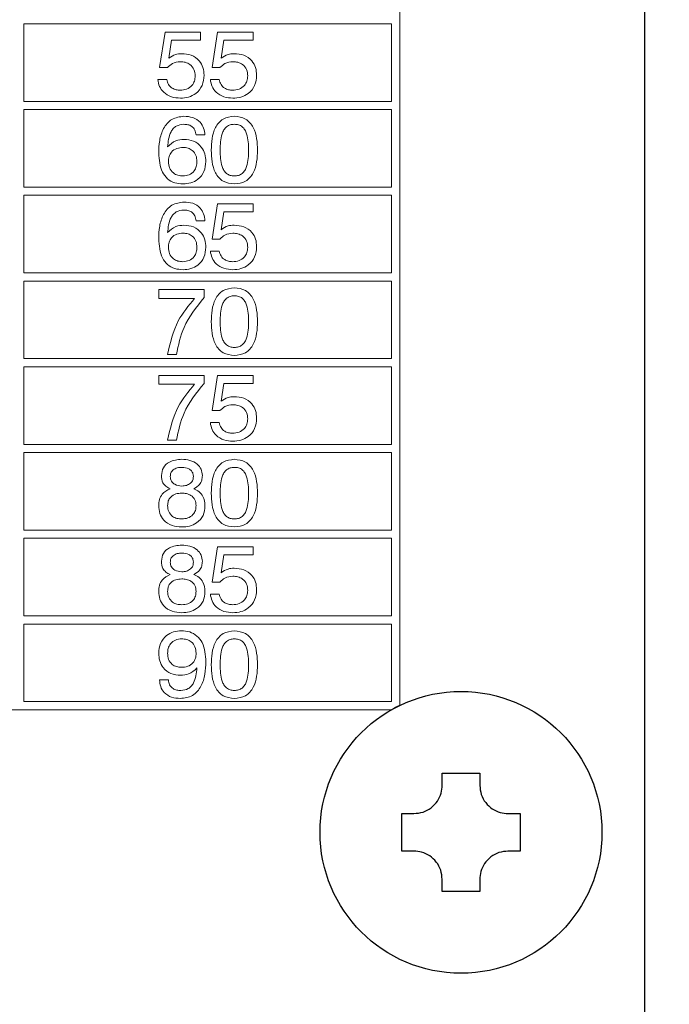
# Model space of a CAD drawing. Header units: millimetres. Extents: x 28 to 178, y 29 to 265.
# Tile 17 of 92: x 85 to 101, y 100 to 125. Entities that reach past the tile are written whole.
import ezdxf

# ---------------------------------------------------------------- set-up
doc = ezdxf.new("R2010")
doc.units = ezdxf.units.MM
doc.layers.add('TEXT', color=4, linetype='Continuous', lineweight=5)
doc.layers.add('標註文字', color=3, linetype='Continuous')
doc.styles.add('SLDTEXTSTYLE3', font='kaiu.ttf')
doc.dimstyles.new('SLDDIMSTYLE1', dxfattribs={"dimtxt": 2.5, "dimasz": 2.824978, "dimexe": 0, "dimexo": 0.0625, "dimtad": 1, "dimrnd": 1e-09, "dimzin": 12, "dimdsep": 46, "dimtxsty": 'SLDTEXTSTYLE3', "dimsah": 1, "dimcen": 0.09, "dimadec": 0, "dimazin": 3, "dimtfac": 1, "dimtofl": 0, "dimtmove": 0, "dimatfit": 3, "dimfxl": 0, "dimfrac": 2, "dimtolj": 1, "dimtzin": 12, "dimarcsym": 0})

# ---------------------------------------------------------------- blocks, each defined once
blk = doc.blocks.new('_D_3')
at = {"layer": '標註文字', "transparency": 16777216}
for p, q in [((43.144, 117.112), (43.144, 79.445)), ((105.144, 117.112), (105.144, 79.445)), ((43.144, 80.445), (105.144, 80.445))]:
    blk.add_line(p, q, dxfattribs=at)
for points in [[(43.144, 80.445), (45.969, 80.01), (45.969, 80.88)], [(105.144, 80.445), (102.319, 80.88), (102.319, 80.01)]]:
    blk.add_solid(points, dxfattribs=at)
at = {"layer": '標註文字', "transparency": 16777216, "insert": (71.801, 83.567, 7.275), "char_height": 2.5, "attachment_point": 1, "style": 'SLDTEXTSTYLE3'}
blk.add_mtext('62', dxfattribs=at)

msp = doc.modelspace()

# ---------------------------------------------------------------- linework, layer by layer
at = {"color": 7, "linetype": 'Continuous', "lineweight": 30}
for p, q in [((100.144, 93.112), (100.144, 145.112)), ((95.184, 106.062), (96.104, 106.062)), ((95.184, 105.762), (95.184, 106.062)), ((96.104, 106.062), (96.104, 105.762)), ((94.194, 105.072), (94.494, 105.072)), ((94.194, 104.152), (94.194, 105.072)), ((96.794, 105.072), (97.094, 105.072)), ((97.094, 105.072), (97.094, 104.152)), ((94.494, 104.152), (94.194, 104.152)), ((97.094, 104.152), (96.794, 104.152)), ((95.184, 103.162), (95.184, 103.462)), ((96.104, 103.462), (96.104, 103.162)), ((96.104, 103.162), (95.184, 103.162))]:
    msp.add_line(p, q, dxfattribs=at)
msp.add_circle((95.644, 104.612), 3.45)
msp.add_arc((95.644, 104.612), 3.45, 115.7715, 119.5918, dxfattribs=at)
for points, knots in [([(94.494, 105.072), (94.569, 105.079), (94.718, 105.093), (94.922, 105.205), (95.076, 105.37), (95.169, 105.565), (95.179, 105.699), (95.184, 105.762)], [0, 0, 0, 0, 0.209527, 0.419563, 0.622691, 0.822534, 1, 1, 1, 1]), ([(96.104, 105.762), (96.111, 105.687), (96.125, 105.538), (96.238, 105.334), (96.403, 105.18), (96.597, 105.088), (96.731, 105.077), (96.794, 105.072)], [0, 0, 0, 0, 0.209527, 0.419564, 0.622692, 0.822535, 1, 1, 1, 1]), ([(95.184, 103.462), (95.177, 103.537), (95.164, 103.686), (95.051, 103.89), (94.886, 104.044), (94.691, 104.136), (94.557, 104.147), (94.494, 104.152)], [0, 0, 0, 0, 0.209527, 0.419564, 0.622692, 0.822535, 1, 1, 1, 1]), ([(96.794, 104.152), (96.72, 104.145), (96.57, 104.131), (96.367, 104.019), (96.212, 103.854), (96.12, 103.659), (96.109, 103.525), (96.104, 103.462)], [0, 0, 0, 0, 0.209527, 0.419563, 0.622691, 0.822534, 1, 1, 1, 1])]:
    msp.add_open_spline(points, degree=3, knots=knots, dxfattribs=at)
at = {"layer": 'TEXT'}
for p, q in [((94.144, 107.719), (94.144, 144.112)), ((84.944, 124.412), (93.944, 124.412)), ((84.944, 122.512), (84.944, 124.412)), ((88.267, 123.339), (88.401, 124.203)), ((88.401, 124.203), (89.272, 124.203)), ((89.272, 124.203), (89.272, 124.007)), ((89.553, 123.339), (89.687, 124.203)), ((89.687, 124.203), (90.558, 124.203)), ((90.558, 124.203), (90.558, 124.007)), ((93.944, 122.512), (93.944, 124.412)), ((88.558, 124.007), (88.492, 123.57)), ((89.272, 124.007), (88.558, 124.007)), ((89.844, 124.007), (89.777, 123.57)), ((90.558, 124.007), (89.844, 124.007)), ((88.46, 123.339), (88.267, 123.339)), ((89.746, 123.339), (89.553, 123.339)), ((88.224, 123.046), (88.442, 123.046)), ((89.51, 123.046), (89.728, 123.046)), ((93.944, 122.512), (84.944, 122.512)), ((84.944, 120.412), (84.944, 122.312)), ((84.944, 122.312), (93.944, 122.312)), ((93.944, 120.412), (93.944, 122.312)), ((89.379, 121.689), (89.161, 121.689)), ((93.944, 120.412), (84.944, 120.412)), ((84.944, 118.312), (84.944, 120.212)), ((84.944, 120.212), (93.944, 120.212)), ((93.944, 118.312), (93.944, 120.212)), ((89.553, 119.139), (89.687, 120.003)), ((89.687, 120.003), (90.558, 120.003)), ((90.558, 120.003), (90.558, 119.807)), ((89.844, 119.807), (89.777, 119.37)), ((90.558, 119.807), (89.844, 119.807)), ((89.379, 119.589), (89.161, 119.589)), ((89.746, 119.139), (89.553, 119.139)), ((89.51, 118.846), (89.728, 118.846)), ((93.944, 118.312), (84.944, 118.312)), ((84.944, 118.112), (93.944, 118.112)), ((84.944, 116.212), (84.944, 118.112)), ((88.246, 117.903), (89.357, 117.903)), ((88.246, 117.685), (88.246, 117.903)), ((89.357, 117.903), (89.357, 117.705)), ((93.944, 116.212), (93.944, 118.112)), ((89.125, 117.685), (88.246, 117.685)), ((88.682, 116.312), (88.464, 116.312)), ((93.944, 116.212), (84.944, 116.212)), ((84.944, 116.012), (93.944, 116.012)), ((84.944, 114.112), (84.944, 116.012)), ((93.944, 114.112), (93.944, 116.012)), ((88.246, 115.803), (89.357, 115.803)), ((88.246, 115.585), (88.246, 115.803)), ((89.357, 115.803), (89.357, 115.605)), ((89.553, 114.939), (89.687, 115.803)), ((89.687, 115.803), (90.558, 115.803)), ((90.558, 115.803), (90.558, 115.607)), ((89.125, 115.585), (88.246, 115.585)), ((89.844, 115.607), (89.777, 115.17)), ((90.558, 115.607), (89.844, 115.607)), ((89.746, 114.939), (89.553, 114.939)), ((89.51, 114.646), (89.728, 114.646)), ((93.944, 114.112), (84.944, 114.112)), ((88.682, 114.212), (88.464, 114.212)), ((84.944, 112.012), (84.944, 113.912)), ((84.944, 113.912), (93.944, 113.912)), ((93.944, 112.012), (93.944, 113.912)), ((93.944, 112.012), (84.944, 112.012)), ((84.944, 109.912), (84.944, 111.812)), ((84.944, 111.812), (93.944, 111.812)), ((93.944, 109.912), (93.944, 111.812)), ((89.553, 110.739), (89.687, 111.603)), ((89.687, 111.603), (90.558, 111.603)), ((89.844, 111.407), (89.777, 110.97)), ((90.558, 111.407), (89.844, 111.407)), ((90.558, 111.603), (90.558, 111.407)), ((89.746, 110.739), (89.553, 110.739)), ((89.51, 110.446), (89.728, 110.446)), ((93.944, 109.912), (84.944, 109.912)), ((84.944, 107.812), (84.944, 109.712)), ((84.944, 109.712), (93.944, 109.712)), ((93.944, 107.812), (93.944, 109.712)), ((88.267, 108.348), (88.485, 108.348)), ((84.944, 107.812), (93.944, 107.812)), ((71.848, 107.612), (93.941, 107.612))]:
    msp.add_line(p, q, dxfattribs=at)
for points, knots in [([(88.773, 123.484), (88.705, 123.476), (88.584, 123.462), (88.498, 123.377), (88.46, 123.339)], [0, 0, 0, 0, 0.559194, 1, 1, 1, 1]), ([(88.492, 123.57), (88.545, 123.606), (88.64, 123.671), (88.754, 123.677), (88.805, 123.68)], [0, 0, 0, 0, 0.55877, 1, 1, 1, 1]), ([(89.139, 123.134), (89.135, 123.188), (89.125, 123.296), (89.026, 123.418), (88.899, 123.476), (88.815, 123.481), (88.773, 123.484)], [0, 0, 0, 0, 0.280046, 0.558894, 0.77916, 1, 1, 1, 1]), ([(88.805, 123.68), (88.886, 123.674), (89.047, 123.661), (89.238, 123.526), (89.344, 123.343), (89.353, 123.216), (89.357, 123.152)], [0, 0, 0, 0, 0.280328, 0.559442, 0.779441, 1, 1, 1, 1]), ([(90.059, 123.484), (89.991, 123.476), (89.87, 123.462), (89.784, 123.377), (89.746, 123.339)], [0, 0, 0, 0, 0.559175, 1, 1, 1, 1]), ([(89.777, 123.57), (89.831, 123.606), (89.926, 123.671), (90.04, 123.677), (90.091, 123.68)], [0, 0, 0, 0, 0.55877, 1, 1, 1, 1]), ([(90.425, 123.134), (90.421, 123.188), (90.411, 123.296), (90.312, 123.418), (90.185, 123.476), (90.101, 123.481), (90.059, 123.484)], [0, 0, 0, 0, 0.280046, 0.558894, 0.77916, 1, 1, 1, 1]), ([(90.091, 123.68), (90.172, 123.674), (90.333, 123.661), (90.524, 123.526), (90.63, 123.343), (90.639, 123.216), (90.643, 123.152)], [0, 0, 0, 0, 0.280328, 0.559442, 0.779441, 1, 1, 1, 1]), ([(88.776, 122.59), (88.702, 122.596), (88.553, 122.606), (88.371, 122.717), (88.254, 122.873), (88.234, 122.989), (88.224, 123.046)], [0, 0, 0, 0, 0.280338, 0.559786, 0.779726, 1, 1, 1, 1]), ([(88.442, 123.046), (88.453, 123.004), (88.475, 122.92), (88.566, 122.834), (88.669, 122.792), (88.737, 122.788), (88.771, 122.786)], [0, 0, 0, 0, 0.279681, 0.558939, 0.779271, 1, 1, 1, 1]), ([(88.771, 122.786), (88.824, 122.79), (88.931, 122.799), (89.058, 122.888), (89.13, 123.008), (89.136, 123.092), (89.139, 123.134)], [0, 0, 0, 0, 0.280283, 0.559531, 0.779472, 1, 1, 1, 1]), ([(89.357, 123.152), (89.349, 123.067), (89.333, 122.896), (89.175, 122.704), (88.977, 122.603), (88.843, 122.595), (88.776, 122.59)], [0, 0, 0, 0, 0.279852, 0.558985, 0.779236, 1, 1, 1, 1]), ([(90.062, 122.59), (89.988, 122.596), (89.839, 122.606), (89.657, 122.717), (89.54, 122.873), (89.52, 122.989), (89.51, 123.046)], [0, 0, 0, 0, 0.28034, 0.559782, 0.779722, 1, 1, 1, 1]), ([(89.728, 123.046), (89.739, 123.004), (89.761, 122.92), (89.851, 122.834), (89.955, 122.792), (90.023, 122.788), (90.057, 122.786)], [0, 0, 0, 0, 0.279681, 0.558939, 0.779271, 1, 1, 1, 1]), ([(90.057, 122.786), (90.11, 122.79), (90.217, 122.799), (90.344, 122.888), (90.416, 123.008), (90.422, 123.092), (90.425, 123.134)], [0, 0, 0, 0, 0.280282, 0.559528, 0.779475, 1, 1, 1, 1]), ([(90.643, 123.152), (90.635, 123.067), (90.619, 122.896), (90.461, 122.704), (90.263, 122.603), (90.129, 122.595), (90.062, 122.59)], [0, 0, 0, 0, 0.279852, 0.558985, 0.779236, 1, 1, 1, 1]), ([(88.246, 121.246), (88.249, 121.348), (88.257, 121.553), (88.333, 121.804), (88.448, 121.974), (88.605, 122.113), (88.761, 122.133), (88.865, 122.147)], [0, 0, 0, 0, 0.250932, 0.501233, 0.626632, 0.751875, 1, 1, 1, 1]), ([(88.865, 122.147), (88.937, 122.142), (89.082, 122.133), (89.26, 122.022), (89.357, 121.858), (89.372, 121.745), (89.379, 121.689)], [0, 0, 0, 0, 0.280507, 0.559387, 0.779357, 1, 1, 1, 1]), ([(89.532, 121.317), (89.535, 121.411), (89.541, 121.6), (89.606, 121.832), (89.71, 121.991), (89.857, 122.118), (90.001, 122.135), (90.097, 122.147)], [0, 0, 0, 0, 0.250947, 0.50124, 0.626585, 0.751763, 1, 1, 1, 1]), ([(90.097, 122.147), (90.193, 122.135), (90.337, 122.119), (90.484, 121.992), (90.589, 121.833), (90.655, 121.601), (90.662, 121.411), (90.665, 121.317)], [0, 0, 0, 0, 0.248317, 0.373489, 0.498826, 0.749057, 1, 1, 1, 1]), ([(88.859, 121.95), (88.795, 121.943), (88.698, 121.932), (88.599, 121.847), (88.492, 121.688), (88.476, 121.526), (88.464, 121.397)], [0, 0, 0, 0, 0.2489411, 0.3744135, 0.5000307, 1, 1, 1, 1]), ([(89.161, 121.689), (89.154, 121.731), (89.141, 121.814), (89.06, 121.906), (88.958, 121.946), (88.892, 121.949), (88.859, 121.95)], [0, 0, 0, 0, 0.280263, 0.55879, 0.779093, 1, 1, 1, 1]), ([(90.098, 121.95), (90.064, 121.948), (89.996, 121.943), (89.903, 121.894), (89.837, 121.815), (89.757, 121.626), (89.753, 121.454), (89.75, 121.317)], [0, 0, 0, 0, 0.125079, 0.249871, 0.374792, 0.500048, 1, 1, 1, 1]), ([(90.447, 121.317), (90.444, 121.454), (90.44, 121.626), (90.36, 121.816), (90.294, 121.895), (90.201, 121.944), (90.132, 121.948), (90.098, 121.95)], [0, 0, 0, 0, 0.499904, 0.625167, 0.750086, 0.874874, 1, 1, 1, 1]), ([(88.464, 121.397), (88.527, 121.456), (88.641, 121.563), (88.795, 121.575), (88.863, 121.58)], [0, 0, 0, 0, 0.558412, 1, 1, 1, 1]), ([(88.863, 121.58), (88.944, 121.573), (89.105, 121.558), (89.289, 121.414), (89.388, 121.228), (89.397, 121.102), (89.401, 121.038)], [0, 0, 0, 0, 0.279986, 0.559145, 0.779291, 1, 1, 1, 1]), ([(88.846, 121.384), (88.793, 121.38), (88.686, 121.373), (88.558, 121.286), (88.492, 121.163), (88.486, 121.079), (88.484, 121.037)], [0, 0, 0, 0, 0.280508, 0.559251, 0.779275, 1, 1, 1, 1]), ([(89.183, 121.039), (89.179, 121.09), (89.17, 121.192), (89.083, 121.311), (88.966, 121.375), (88.886, 121.381), (88.846, 121.384)], [0, 0, 0, 0, 0.280269, 0.559278, 0.779337, 1, 1, 1, 1]), ([(90.097, 120.49), (90.001, 120.501), (89.857, 120.518), (89.711, 120.644), (89.606, 120.802), (89.541, 121.034), (89.535, 121.222), (89.532, 121.317)], [0, 0, 0, 0, 0.248329, 0.373502, 0.49883, 0.749083, 1, 1, 1, 1]), ([(89.75, 121.317), (89.753, 121.18), (89.756, 121.008), (89.837, 120.82), (89.904, 120.742), (89.996, 120.693), (90.064, 120.689), (90.098, 120.686)], [0, 0, 0, 0, 0.499896, 0.625155, 0.750076, 0.874884, 1, 1, 1, 1]), ([(90.665, 121.317), (90.662, 121.222), (90.655, 121.033), (90.589, 120.801), (90.484, 120.643), (90.337, 120.517), (90.192, 120.501), (90.097, 120.49)], [0, 0, 0, 0, 0.250901, 0.501092, 0.626416, 0.751614, 1, 1, 1, 1]), ([(90.098, 120.686), (90.132, 120.689), (90.2, 120.693), (90.293, 120.741), (90.36, 120.82), (90.44, 121.008), (90.444, 121.18), (90.447, 121.317)], [0, 0, 0, 0, 0.125111, 0.249968, 0.374906, 0.500149, 1, 1, 1, 1]), ([(88.841, 120.49), (88.773, 120.495), (88.637, 120.504), (88.453, 120.607), (88.273, 120.85), (88.257, 121.083), (88.246, 121.246)], [0, 0, 0, 0, 0.187305, 0.373997, 0.560972, 1, 1, 1, 1]), ([(88.484, 121.037), (88.488, 120.984), (88.497, 120.879), (88.591, 120.757), (88.714, 120.694), (88.797, 120.689), (88.839, 120.686)], [0, 0, 0, 0, 0.280148, 0.559025, 0.779226, 1, 1, 1, 1]), ([(88.839, 120.686), (88.891, 120.691), (88.995, 120.701), (89.113, 120.796), (89.175, 120.917), (89.18, 120.999), (89.183, 121.039)], [0, 0, 0, 0, 0.279958, 0.559039, 0.779239, 1, 1, 1, 1]), ([(89.401, 121.038), (89.393, 120.956), (89.378, 120.79), (89.227, 120.603), (89.036, 120.503), (88.906, 120.495), (88.841, 120.49)], [0, 0, 0, 0, 0.279901, 0.559098, 0.779286, 1, 1, 1, 1]), ([(88.246, 119.146), (88.249, 119.248), (88.257, 119.453), (88.333, 119.704), (88.448, 119.874), (88.605, 120.013), (88.761, 120.033), (88.865, 120.047)], [0, 0, 0, 0, 0.250932, 0.501233, 0.626633, 0.751875, 1, 1, 1, 1]), ([(88.859, 119.85), (88.795, 119.843), (88.698, 119.832), (88.599, 119.747), (88.492, 119.588), (88.476, 119.426), (88.464, 119.297)], [0, 0, 0, 0, 0.248941, 0.374414, 0.5000311, 1, 1, 1, 1]), ([(89.161, 119.589), (89.154, 119.631), (89.141, 119.714), (89.06, 119.806), (88.958, 119.846), (88.892, 119.849), (88.859, 119.85)], [0, 0, 0, 0, 0.2802624, 0.5587912, 0.7790936, 1, 1, 1, 1]), ([(88.865, 120.047), (88.937, 120.042), (89.082, 120.033), (89.26, 119.922), (89.357, 119.758), (89.372, 119.645), (89.379, 119.589)], [0, 0, 0, 0, 0.280507, 0.559387, 0.779357, 1, 1, 1, 1]), ([(88.464, 119.297), (88.527, 119.356), (88.641, 119.463), (88.795, 119.475), (88.863, 119.48)], [0, 0, 0, 0, 0.558411, 1, 1, 1, 1]), ([(88.863, 119.48), (88.944, 119.473), (89.105, 119.458), (89.289, 119.314), (89.388, 119.128), (89.397, 119.002), (89.401, 118.938)], [0, 0, 0, 0, 0.279986, 0.559145, 0.779291, 1, 1, 1, 1]), ([(89.777, 119.37), (89.831, 119.406), (89.926, 119.471), (90.04, 119.477), (90.091, 119.48)], [0, 0, 0, 0, 0.55877, 1, 1, 1, 1]), ([(90.091, 119.48), (90.172, 119.474), (90.333, 119.461), (90.524, 119.326), (90.63, 119.143), (90.639, 119.016), (90.643, 118.952)], [0, 0, 0, 0, 0.2803282, 0.559442, 0.7794415, 1, 1, 1, 1]), ([(88.841, 118.39), (88.773, 118.395), (88.637, 118.404), (88.453, 118.507), (88.273, 118.75), (88.257, 118.983), (88.246, 119.146)], [0, 0, 0, 0, 0.187305, 0.373997, 0.560972, 1, 1, 1, 1]), ([(88.846, 119.284), (88.793, 119.28), (88.686, 119.273), (88.558, 119.186), (88.492, 119.063), (88.486, 118.979), (88.484, 118.937)], [0, 0, 0, 0, 0.280508, 0.559252, 0.779275, 1, 1, 1, 1]), ([(89.183, 118.939), (89.179, 118.99), (89.17, 119.092), (89.083, 119.211), (88.966, 119.275), (88.886, 119.281), (88.846, 119.284)], [0, 0, 0, 0, 0.280271, 0.559277, 0.779336, 1, 1, 1, 1]), ([(90.059, 119.284), (89.991, 119.276), (89.87, 119.262), (89.784, 119.177), (89.746, 119.139)], [0, 0, 0, 0, 0.559175, 1, 1, 1, 1]), ([(90.425, 118.934), (90.421, 118.988), (90.411, 119.096), (90.312, 119.218), (90.185, 119.276), (90.101, 119.281), (90.059, 119.284)], [0, 0, 0, 0, 0.280046, 0.558893, 0.77916, 1, 1, 1, 1]), ([(88.484, 118.937), (88.488, 118.884), (88.497, 118.779), (88.591, 118.657), (88.714, 118.594), (88.797, 118.589), (88.839, 118.586)], [0, 0, 0, 0, 0.280148, 0.559025, 0.779226, 1, 1, 1, 1]), ([(88.839, 118.586), (88.891, 118.591), (88.995, 118.601), (89.113, 118.696), (89.175, 118.817), (89.18, 118.899), (89.183, 118.939)], [0, 0, 0, 0, 0.279959, 0.559039, 0.779239, 1, 1, 1, 1]), ([(89.401, 118.938), (89.393, 118.856), (89.378, 118.69), (89.227, 118.503), (89.036, 118.403), (88.906, 118.395), (88.841, 118.39)], [0, 0, 0, 0, 0.279902, 0.559099, 0.779287, 1, 1, 1, 1]), ([(90.057, 118.586), (90.11, 118.59), (90.217, 118.599), (90.344, 118.688), (90.416, 118.808), (90.422, 118.892), (90.425, 118.934)], [0, 0, 0, 0, 0.280282, 0.559527, 0.779474, 1, 1, 1, 1]), ([(90.643, 118.952), (90.635, 118.867), (90.619, 118.696), (90.461, 118.504), (90.263, 118.403), (90.129, 118.395), (90.062, 118.39)], [0, 0, 0, 0, 0.279852, 0.558985, 0.779237, 1, 1, 1, 1]), ([(90.062, 118.39), (89.988, 118.396), (89.839, 118.406), (89.657, 118.517), (89.54, 118.673), (89.52, 118.789), (89.51, 118.846)], [0, 0, 0, 0, 0.280339, 0.55978, 0.779722, 1, 1, 1, 1]), ([(89.728, 118.846), (89.739, 118.804), (89.761, 118.72), (89.851, 118.634), (89.955, 118.592), (90.023, 118.588), (90.057, 118.586)], [0, 0, 0, 0, 0.279683, 0.55894, 0.779272, 1, 1, 1, 1]), ([(89.532, 117.117), (89.535, 117.211), (89.541, 117.4), (89.606, 117.632), (89.71, 117.791), (89.857, 117.918), (90.001, 117.935), (90.097, 117.947)], [0, 0, 0, 0, 0.250948, 0.501239, 0.626584, 0.751763, 1, 1, 1, 1]), ([(90.097, 117.947), (90.193, 117.935), (90.337, 117.919), (90.484, 117.792), (90.589, 117.633), (90.655, 117.401), (90.662, 117.211), (90.665, 117.117)], [0, 0, 0, 0, 0.248317, 0.373489, 0.498826, 0.749058, 1, 1, 1, 1]), ([(88.464, 116.312), (88.528, 116.598), (88.643, 117.108), (88.977, 117.509), (89.125, 117.685)], [0, 0, 0, 0, 0.559313, 1, 1, 1, 1]), ([(89.357, 117.705), (89.169, 117.474), (88.834, 117.06), (88.728, 116.541), (88.682, 116.312)], [0, 0, 0, 0, 0.559552, 1, 1, 1, 1]), ([(90.098, 117.75), (90.064, 117.748), (89.996, 117.743), (89.903, 117.694), (89.837, 117.615), (89.757, 117.426), (89.753, 117.254), (89.75, 117.117)], [0, 0, 0, 0, 0.12508, 0.249871, 0.374792, 0.500048, 1, 1, 1, 1]), ([(90.447, 117.117), (90.444, 117.254), (90.44, 117.426), (90.36, 117.616), (90.294, 117.695), (90.201, 117.744), (90.132, 117.748), (90.098, 117.75)], [0, 0, 0, 0, 0.499904, 0.625166, 0.750085, 0.874874, 1, 1, 1, 1]), ([(90.097, 116.29), (90.001, 116.301), (89.857, 116.318), (89.711, 116.444), (89.606, 116.602), (89.541, 116.834), (89.535, 117.022), (89.532, 117.117)], [0, 0, 0, 0, 0.248329, 0.373502, 0.49883, 0.749082, 1, 1, 1, 1]), ([(89.75, 117.117), (89.753, 116.98), (89.756, 116.808), (89.837, 116.62), (89.904, 116.542), (89.996, 116.493), (90.064, 116.489), (90.098, 116.486)], [0, 0, 0, 0, 0.499897, 0.625156, 0.750076, 0.874884, 1, 1, 1, 1]), ([(90.665, 117.117), (90.662, 117.022), (90.655, 116.833), (90.589, 116.601), (90.484, 116.443), (90.337, 116.317), (90.192, 116.301), (90.097, 116.29)], [0, 0, 0, 0, 0.250902, 0.501092, 0.626417, 0.751614, 1, 1, 1, 1]), ([(90.098, 116.486), (90.132, 116.489), (90.2, 116.493), (90.293, 116.541), (90.36, 116.62), (90.44, 116.808), (90.444, 116.98), (90.447, 117.117)], [0, 0, 0, 0, 0.125111, 0.249967, 0.374905, 0.50015, 1, 1, 1, 1]), ([(88.464, 114.212), (88.528, 114.498), (88.643, 115.008), (88.977, 115.409), (89.125, 115.585)], [0, 0, 0, 0, 0.559313, 1, 1, 1, 1]), ([(89.357, 115.605), (89.169, 115.374), (88.834, 114.96), (88.728, 114.441), (88.682, 114.212)], [0, 0, 0, 0, 0.559552, 1, 1, 1, 1]), ([(89.777, 115.17), (89.831, 115.206), (89.926, 115.271), (90.04, 115.277), (90.091, 115.28)], [0, 0, 0, 0, 0.558771, 1, 1, 1, 1]), ([(90.091, 115.28), (90.172, 115.274), (90.333, 115.261), (90.524, 115.126), (90.63, 114.943), (90.639, 114.816), (90.643, 114.752)], [0, 0, 0, 0, 0.280328, 0.559442, 0.779442, 1, 1, 1, 1]), ([(90.059, 115.084), (89.991, 115.076), (89.87, 115.062), (89.784, 114.977), (89.746, 114.939)], [0, 0, 0, 0, 0.559176, 1, 1, 1, 1]), ([(90.425, 114.734), (90.421, 114.788), (90.411, 114.896), (90.312, 115.018), (90.185, 115.076), (90.101, 115.081), (90.059, 115.084)], [0, 0, 0, 0, 0.280046, 0.558893, 0.77916, 1, 1, 1, 1]), ([(90.062, 114.19), (89.988, 114.196), (89.839, 114.206), (89.657, 114.317), (89.54, 114.473), (89.52, 114.589), (89.51, 114.646)], [0, 0, 0, 0, 0.280339, 0.55978, 0.779721, 1, 1, 1, 1]), ([(89.728, 114.646), (89.739, 114.604), (89.761, 114.52), (89.851, 114.434), (89.955, 114.392), (90.023, 114.388), (90.057, 114.386)], [0, 0, 0, 0, 0.279684, 0.558941, 0.779272, 1, 1, 1, 1]), ([(90.057, 114.386), (90.11, 114.39), (90.217, 114.399), (90.344, 114.488), (90.416, 114.608), (90.422, 114.692), (90.425, 114.734)], [0, 0, 0, 0, 0.280282, 0.559528, 0.779474, 1, 1, 1, 1]), ([(90.643, 114.752), (90.635, 114.667), (90.619, 114.496), (90.461, 114.304), (90.263, 114.203), (90.129, 114.195), (90.062, 114.19)], [0, 0, 0, 0, 0.279852, 0.558985, 0.779237, 1, 1, 1, 1]), ([(88.311, 113.349), (88.321, 113.417), (88.34, 113.551), (88.533, 113.719), (88.705, 113.736), (88.811, 113.747)], [0, 0, 0, 0, 0.279641, 0.559959, 1, 1, 1, 1]), ([(88.811, 113.747), (88.878, 113.743), (89.012, 113.734), (89.182, 113.646), (89.296, 113.509), (89.308, 113.402), (89.314, 113.349)], [0, 0, 0, 0, 0.280875, 0.560623, 0.780311, 1, 1, 1, 1]), ([(89.532, 112.917), (89.535, 113.011), (89.541, 113.2), (89.606, 113.432), (89.71, 113.591), (89.857, 113.718), (90.001, 113.735), (90.097, 113.747)], [0, 0, 0, 0, 0.250948, 0.50124, 0.626585, 0.751763, 1, 1, 1, 1]), ([(90.097, 113.747), (90.193, 113.735), (90.337, 113.719), (90.484, 113.592), (90.589, 113.433), (90.655, 113.201), (90.662, 113.011), (90.665, 112.917)], [0, 0, 0, 0, 0.2483171, 0.3734883, 0.4988264, 0.7490578, 1, 1, 1, 1]), ([(88.523, 113.026), (88.489, 113.044), (88.42, 113.079), (88.328, 113.188), (88.317, 113.288), (88.311, 113.349)], [0, 0, 0, 0, 0.281033, 0.561356, 1, 1, 1, 1]), ([(88.812, 113.55), (88.774, 113.548), (88.698, 113.544), (88.599, 113.497), (88.537, 113.416), (88.532, 113.356), (88.529, 113.325)], [0, 0, 0, 0, 0.281047, 0.560498, 0.779906, 1, 1, 1, 1]), ([(88.529, 113.325), (88.534, 113.287), (88.544, 113.209), (88.652, 113.109), (88.752, 113.099), (88.812, 113.093)], [0, 0, 0, 0, 0.280027, 0.560309, 1, 1, 1, 1]), ([(89.096, 113.325), (89.094, 113.351), (89.09, 113.402), (89.05, 113.47), (88.961, 113.539), (88.874, 113.546), (88.812, 113.55)], [0, 0, 0, 0, 0.187232, 0.374019, 0.56116, 1, 1, 1, 1]), ([(88.812, 113.093), (88.851, 113.095), (88.928, 113.1), (89.025, 113.153), (89.087, 113.234), (89.093, 113.295), (89.096, 113.325)], [0, 0, 0, 0, 0.280796, 0.560317, 0.779948, 1, 1, 1, 1]), ([(89.314, 113.349), (89.311, 113.311), (89.307, 113.235), (89.244, 113.107), (89.157, 113.057), (89.105, 113.026)], [0, 0, 0, 0, 0.281155, 0.561489, 1, 1, 1, 1]), ([(90.098, 113.55), (90.064, 113.548), (89.996, 113.543), (89.903, 113.494), (89.837, 113.415), (89.757, 113.226), (89.753, 113.054), (89.75, 112.917)], [0, 0, 0, 0, 0.12508, 0.249872, 0.374792, 0.500047, 1, 1, 1, 1]), ([(90.447, 112.917), (90.444, 113.054), (90.44, 113.226), (90.36, 113.416), (90.294, 113.495), (90.201, 113.544), (90.132, 113.548), (90.098, 113.55)], [0, 0, 0, 0, 0.499904, 0.625166, 0.750086, 0.874874, 1, 1, 1, 1]), ([(88.246, 112.611), (88.249, 112.661), (88.256, 112.76), (88.338, 112.926), (88.453, 112.988), (88.523, 113.026)], [0, 0, 0, 0, 0.2812919, 0.5617643, 1, 1, 1, 1]), ([(88.811, 112.918), (88.762, 112.915), (88.664, 112.909), (88.542, 112.838), (88.472, 112.729), (88.466, 112.652), (88.464, 112.613)], [0, 0, 0, 0, 0.280757, 0.559837, 0.779575, 1, 1, 1, 1]), ([(89.161, 112.613), (89.156, 112.663), (89.146, 112.762), (89.045, 112.865), (88.927, 112.912), (88.85, 112.916), (88.811, 112.918)], [0, 0, 0, 0, 0.279543, 0.558269, 0.778818, 1, 1, 1, 1]), ([(89.105, 113.026), (89.15, 113.004), (89.239, 112.961), (89.358, 112.819), (89.371, 112.69), (89.379, 112.611)], [0, 0, 0, 0, 0.280915, 0.561167, 1, 1, 1, 1]), ([(90.097, 112.09), (90.001, 112.101), (89.857, 112.118), (89.711, 112.244), (89.606, 112.402), (89.541, 112.634), (89.535, 112.822), (89.532, 112.917)], [0, 0, 0, 0, 0.248329, 0.373502, 0.49883, 0.749082, 1, 1, 1, 1]), ([(89.75, 112.917), (89.753, 112.78), (89.756, 112.608), (89.837, 112.42), (89.904, 112.342), (89.996, 112.293), (90.064, 112.289), (90.098, 112.286)], [0, 0, 0, 0, 0.499897, 0.625156, 0.750076, 0.874884, 1, 1, 1, 1]), ([(90.665, 112.917), (90.662, 112.822), (90.655, 112.633), (90.589, 112.401), (90.484, 112.243), (90.337, 112.117), (90.192, 112.101), (90.097, 112.09)], [0, 0, 0, 0, 0.250902, 0.501092, 0.626417, 0.751614, 1, 1, 1, 1]), ([(90.098, 112.286), (90.132, 112.289), (90.2, 112.293), (90.293, 112.341), (90.36, 112.42), (90.44, 112.608), (90.444, 112.78), (90.447, 112.917)], [0, 0, 0, 0, 0.125111, 0.249968, 0.374906, 0.50015, 1, 1, 1, 1]), ([(88.811, 112.09), (88.729, 112.096), (88.567, 112.107), (88.37, 112.236), (88.26, 112.419), (88.25, 112.547), (88.246, 112.611)], [0, 0, 0, 0, 0.2804856, 0.5595762, 0.7794799, 1, 1, 1, 1]), ([(88.464, 112.613), (88.468, 112.562), (88.477, 112.461), (88.572, 112.347), (88.692, 112.293), (88.771, 112.289), (88.811, 112.286)], [0, 0, 0, 0, 0.279998, 0.558694, 0.779004, 1, 1, 1, 1]), ([(88.811, 112.286), (88.862, 112.29), (88.963, 112.297), (89.086, 112.378), (89.153, 112.494), (89.158, 112.573), (89.161, 112.613)], [0, 0, 0, 0, 0.280477, 0.559565, 0.779468, 1, 1, 1, 1]), ([(89.379, 112.611), (89.371, 112.529), (89.355, 112.365), (89.196, 112.187), (89.003, 112.101), (88.875, 112.094), (88.811, 112.09)], [0, 0, 0, 0, 0.2797072, 0.5586154, 0.7790375, 1, 1, 1, 1]), ([(88.311, 111.249), (88.321, 111.317), (88.34, 111.451), (88.533, 111.619), (88.705, 111.636), (88.811, 111.647)], [0, 0, 0, 0, 0.279641, 0.55996, 1, 1, 1, 1]), ([(88.811, 111.647), (88.878, 111.643), (89.012, 111.634), (89.182, 111.546), (89.296, 111.409), (89.308, 111.302), (89.314, 111.249)], [0, 0, 0, 0, 0.280875, 0.560623, 0.780312, 1, 1, 1, 1]), ([(88.812, 111.45), (88.774, 111.448), (88.698, 111.444), (88.599, 111.397), (88.537, 111.316), (88.532, 111.256), (88.529, 111.225)], [0, 0, 0, 0, 0.281047, 0.5604982, 0.7799063, 1, 1, 1, 1]), ([(89.096, 111.225), (89.094, 111.251), (89.09, 111.302), (89.05, 111.37), (88.961, 111.439), (88.874, 111.446), (88.812, 111.45)], [0, 0, 0, 0, 0.187232, 0.37402, 0.56116, 1, 1, 1, 1]), ([(88.523, 110.926), (88.489, 110.944), (88.42, 110.979), (88.328, 111.088), (88.317, 111.188), (88.311, 111.249)], [0, 0, 0, 0, 0.281033, 0.561356, 1, 1, 1, 1]), ([(88.529, 111.225), (88.534, 111.187), (88.544, 111.109), (88.652, 111.009), (88.752, 110.999), (88.812, 110.993)], [0, 0, 0, 0, 0.280027, 0.560308, 1, 1, 1, 1]), ([(88.812, 110.993), (88.851, 110.995), (88.928, 111), (89.025, 111.053), (89.087, 111.134), (89.093, 111.195), (89.096, 111.225)], [0, 0, 0, 0, 0.280797, 0.560318, 0.779948, 1, 1, 1, 1]), ([(89.314, 111.249), (89.311, 111.211), (89.307, 111.135), (89.244, 111.007), (89.157, 110.957), (89.105, 110.926)], [0, 0, 0, 0, 0.281154, 0.561489, 1, 1, 1, 1]), ([(88.246, 110.511), (88.249, 110.561), (88.256, 110.66), (88.338, 110.826), (88.453, 110.888), (88.523, 110.926)], [0, 0, 0, 0, 0.281292, 0.561765, 1, 1, 1, 1]), ([(89.105, 110.926), (89.15, 110.904), (89.239, 110.861), (89.358, 110.719), (89.371, 110.59), (89.379, 110.511)], [0, 0, 0, 0, 0.280916, 0.561167, 1, 1, 1, 1]), ([(89.777, 110.97), (89.831, 111.006), (89.926, 111.071), (90.04, 111.077), (90.091, 111.08)], [0, 0, 0, 0, 0.55877, 1, 1, 1, 1]), ([(90.091, 111.08), (90.172, 111.074), (90.333, 111.061), (90.524, 110.926), (90.63, 110.743), (90.639, 110.616), (90.643, 110.552)], [0, 0, 0, 0, 0.280328, 0.559442, 0.779442, 1, 1, 1, 1]), ([(88.811, 110.818), (88.762, 110.815), (88.664, 110.809), (88.542, 110.738), (88.472, 110.629), (88.466, 110.552), (88.464, 110.513)], [0, 0, 0, 0, 0.280758, 0.559837, 0.779575, 1, 1, 1, 1]), ([(89.161, 110.513), (89.156, 110.563), (89.146, 110.662), (89.045, 110.765), (88.927, 110.812), (88.85, 110.816), (88.811, 110.818)], [0, 0, 0, 0, 0.279543, 0.558269, 0.778818, 1, 1, 1, 1]), ([(90.059, 110.884), (89.991, 110.876), (89.87, 110.862), (89.784, 110.777), (89.746, 110.739)], [0, 0, 0, 0, 0.559175, 1, 1, 1, 1]), ([(90.425, 110.534), (90.421, 110.588), (90.411, 110.696), (90.312, 110.818), (90.185, 110.876), (90.101, 110.881), (90.059, 110.884)], [0, 0, 0, 0, 0.280046, 0.558893, 0.77916, 1, 1, 1, 1]), ([(88.811, 109.99), (88.729, 109.996), (88.567, 110.007), (88.37, 110.136), (88.26, 110.319), (88.25, 110.447), (88.246, 110.511)], [0, 0, 0, 0, 0.2804857, 0.5595765, 0.7794798, 1, 1, 1, 1]), ([(88.464, 110.513), (88.468, 110.462), (88.477, 110.361), (88.572, 110.247), (88.692, 110.193), (88.771, 110.189), (88.811, 110.186)], [0, 0, 0, 0, 0.279997, 0.558694, 0.779004, 1, 1, 1, 1]), ([(88.811, 110.186), (88.862, 110.19), (88.963, 110.197), (89.086, 110.278), (89.153, 110.394), (89.158, 110.473), (89.161, 110.513)], [0, 0, 0, 0, 0.280477, 0.559564, 0.779467, 1, 1, 1, 1]), ([(89.379, 110.511), (89.371, 110.429), (89.355, 110.265), (89.196, 110.087), (89.003, 110.001), (88.875, 109.994), (88.811, 109.99)], [0, 0, 0, 0, 0.2797073, 0.5586151, 0.7790374, 1, 1, 1, 1]), ([(90.062, 109.99), (89.988, 109.996), (89.839, 110.006), (89.657, 110.117), (89.54, 110.273), (89.52, 110.389), (89.51, 110.446)], [0, 0, 0, 0, 0.280339, 0.55978, 0.779722, 1, 1, 1, 1]), ([(89.728, 110.446), (89.739, 110.404), (89.761, 110.32), (89.851, 110.234), (89.955, 110.192), (90.023, 110.188), (90.057, 110.186)], [0, 0, 0, 0, 0.2796837, 0.5589407, 0.7792718, 1, 1, 1, 1]), ([(90.057, 110.186), (90.11, 110.19), (90.217, 110.199), (90.344, 110.288), (90.416, 110.408), (90.422, 110.492), (90.425, 110.534)], [0, 0, 0, 0, 0.280282, 0.559527, 0.779474, 1, 1, 1, 1]), ([(90.643, 110.552), (90.635, 110.467), (90.619, 110.296), (90.461, 110.104), (90.263, 110.003), (90.129, 109.995), (90.062, 109.99)], [0, 0, 0, 0, 0.279852, 0.558985, 0.779236, 1, 1, 1, 1]), ([(88.246, 108.998), (88.253, 109.08), (88.269, 109.246), (88.418, 109.434), (88.609, 109.534), (88.739, 109.542), (88.803, 109.547)], [0, 0, 0, 0, 0.2799486, 0.5590654, 0.7792383, 1, 1, 1, 1]), ([(88.803, 109.547), (88.872, 109.542), (89.008, 109.533), (89.192, 109.43), (89.374, 109.187), (89.39, 108.954), (89.401, 108.791)], [0, 0, 0, 0, 0.187322, 0.374058, 0.561042, 1, 1, 1, 1]), ([(89.532, 108.717), (89.535, 108.811), (89.541, 109), (89.606, 109.232), (89.71, 109.391), (89.857, 109.518), (90.001, 109.535), (90.097, 109.547)], [0, 0, 0, 0, 0.250948, 0.50124, 0.626585, 0.751763, 1, 1, 1, 1]), ([(90.097, 109.547), (90.193, 109.535), (90.337, 109.519), (90.484, 109.392), (90.589, 109.233), (90.655, 109.001), (90.662, 108.811), (90.665, 108.717)], [0, 0, 0, 0, 0.248317, 0.373489, 0.498826, 0.749058, 1, 1, 1, 1]), ([(88.809, 109.35), (88.756, 109.346), (88.652, 109.336), (88.533, 109.241), (88.472, 109.119), (88.466, 109.037), (88.464, 108.996)], [0, 0, 0, 0, 0.279979, 0.558969, 0.779235, 1, 1, 1, 1]), ([(89.162, 108.998), (89.157, 109.051), (89.149, 109.156), (89.056, 109.279), (88.933, 109.343), (88.85, 109.348), (88.809, 109.35)], [0, 0, 0, 0, 0.280164, 0.559085, 0.779278, 1, 1, 1, 1]), ([(90.098, 109.35), (90.064, 109.348), (89.996, 109.343), (89.903, 109.294), (89.837, 109.215), (89.757, 109.026), (89.753, 108.854), (89.75, 108.717)], [0, 0, 0, 0, 0.12508, 0.249871, 0.374792, 0.500048, 1, 1, 1, 1]), ([(90.447, 108.717), (90.444, 108.854), (90.44, 109.026), (90.36, 109.216), (90.294, 109.295), (90.201, 109.344), (90.132, 109.348), (90.098, 109.35)], [0, 0, 0, 0, 0.499904, 0.625166, 0.750086, 0.874874, 1, 1, 1, 1]), ([(88.781, 108.457), (88.701, 108.464), (88.54, 108.479), (88.356, 108.623), (88.258, 108.809), (88.25, 108.935), (88.246, 108.998)], [0, 0, 0, 0, 0.279947, 0.559122, 0.779307, 1, 1, 1, 1]), ([(88.464, 108.996), (88.468, 108.945), (88.476, 108.843), (88.563, 108.724), (88.68, 108.661), (88.76, 108.656), (88.799, 108.653)], [0, 0, 0, 0, 0.280273, 0.559274, 0.779298, 1, 1, 1, 1]), ([(88.799, 108.653), (88.853, 108.657), (88.958, 108.664), (89.086, 108.751), (89.154, 108.873), (89.159, 108.956), (89.162, 108.998)], [0, 0, 0, 0, 0.280476, 0.559326, 0.779293, 1, 1, 1, 1]), ([(89.401, 108.791), (89.397, 108.688), (89.39, 108.482), (89.313, 108.23), (89.197, 108.059), (89.037, 107.922), (88.88, 107.903), (88.776, 107.89)], [0, 0, 0, 0, 0.250913, 0.501132, 0.62652, 0.751744, 1, 1, 1, 1]), ([(89.183, 108.639), (89.119, 108.58), (89.004, 108.473), (88.849, 108.462), (88.781, 108.457)], [0, 0, 0, 0, 0.558277, 1, 1, 1, 1]), ([(88.787, 108.086), (88.851, 108.094), (88.948, 108.105), (89.047, 108.189), (89.154, 108.348), (89.17, 108.51), (89.183, 108.639)], [0, 0, 0, 0, 0.248862, 0.374357, 0.500009, 1, 1, 1, 1]), ([(90.097, 107.89), (90.001, 107.901), (89.857, 107.918), (89.711, 108.044), (89.606, 108.202), (89.541, 108.434), (89.535, 108.622), (89.532, 108.717)], [0, 0, 0, 0, 0.248329, 0.373502, 0.49883, 0.749082, 1, 1, 1, 1]), ([(89.75, 108.717), (89.753, 108.58), (89.756, 108.408), (89.837, 108.22), (89.904, 108.142), (89.996, 108.093), (90.064, 108.089), (90.098, 108.086)], [0, 0, 0, 0, 0.499897, 0.625156, 0.750076, 0.874884, 1, 1, 1, 1]), ([(90.665, 108.717), (90.662, 108.622), (90.655, 108.433), (90.589, 108.201), (90.484, 108.043), (90.337, 107.917), (90.192, 107.901), (90.097, 107.89)], [0, 0, 0, 0, 0.250902, 0.501092, 0.626417, 0.751614, 1, 1, 1, 1]), ([(90.098, 108.086), (90.132, 108.089), (90.2, 108.093), (90.293, 108.141), (90.36, 108.22), (90.44, 108.408), (90.444, 108.58), (90.447, 108.717)], [0, 0, 0, 0, 0.125111, 0.249968, 0.374905, 0.50015, 1, 1, 1, 1]), ([(88.776, 107.89), (88.704, 107.895), (88.559, 107.905), (88.382, 108.016), (88.281, 108.177), (88.272, 108.291), (88.267, 108.348)], [0, 0, 0, 0, 0.2805711, 0.5596988, 0.7795743, 1, 1, 1, 1]), ([(88.485, 108.348), (88.491, 108.306), (88.501, 108.221), (88.587, 108.132), (88.688, 108.091), (88.754, 108.088), (88.787, 108.086)], [0, 0, 0, 0, 0.27975, 0.558512, 0.778946, 1, 1, 1, 1])]:
    msp.add_open_spline(points, degree=3, knots=knots, dxfattribs=at)

# ---------------------------------------------------------------- dimensions: what is measured, and where the dimension line sits
at = {"layer": '標註文字'}
dim = msp.add_linear_dim(base=(105.144, 80.445), p1=(43.144, 118.112), p2=(105.144, 118.112), dimstyle='SLDDIMSTYLE1', dxfattribs=at)
dim.commit()
dim.dimension.update_dxf_attribs({"geometry": '_D_3', "text_midpoint": (74.144, 80.445), "dimtype": 160})

doc.saveas('drawing.dxf')
